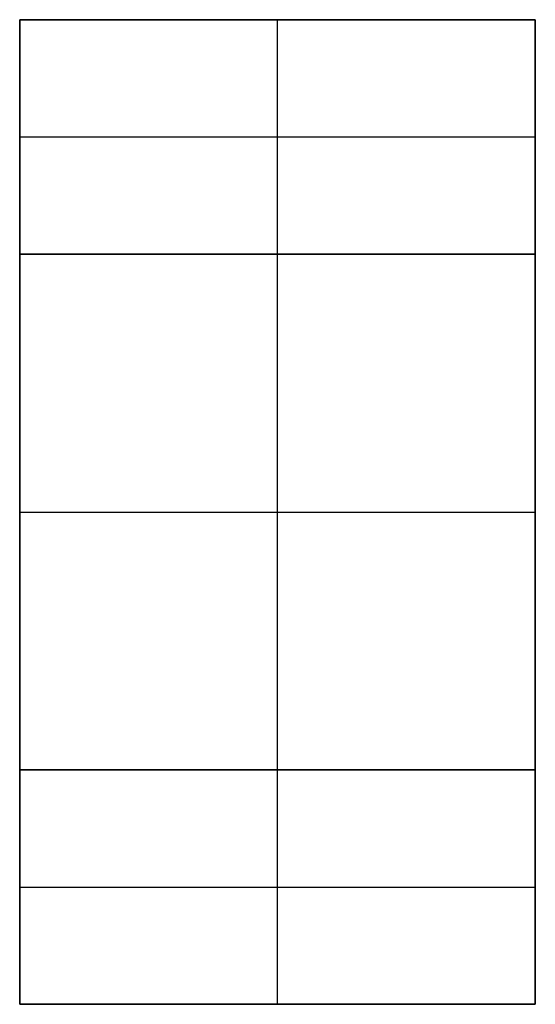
# Model space of a CAD drawing. Header units: millimetres. Extents: x -68 to 68, y -70 to 54.
# Tile 35 of 83: x -52.675 to -52.125, y -23.165 to -22.115. Entities that reach past the tile are written whole.
import ezdxf

# ---------------------------------------------------------------- set-up
doc = ezdxf.new("R2010")
doc.units = ezdxf.units.MM
doc.layers.add('Layer 01', color=7, linetype='Continuous', true_color=0x000000)

# ---------------------------------------------------------------- blocks, each defined once
blk = doc.blocks.new('Extruded-11.step')
at = {"layer": 'Layer 01', "color": 9, "true_color": 0xcfc9b5}
for p, q in [((-0.275, -0.275, 0.275), (-0.275, 0.275, 0.275)), ((-0.275, 0.275, 0.275), (0.275, 0.275, 0.275)), ((0, 0.275, 0.55), (0, 0.275)), ((0, -0.275), (0, 0.275)), ((0, -0.275, 0.55), (0, 0.275, 0.55)), ((0.275, -0.275, 0.275), (0.275, 0.275, 0.275)), ((-0.275, 0), (-0.275, 0, 0.55)), ((-0.275, 0), (0.275, 0)), ((-0.275, 0, 0.55), (0.275, 0, 0.55)), ((0.275, 0), (0.275, 0, 0.55)), ((-0.275, -0.275, 0.275), (0.275, -0.275, 0.275)), ((0, -0.275, 0.55), (0, -0.275))]:
    blk.add_line(p, q, dxfattribs=at)
for points in [[(-0.275, -0.275, 0.55), (-0.275, 0, 0.55), (-0.275, 0.275, 0.55)], [(-0.275, 0.275, 0.55), (-0.275, 0.275, 0.275), (-0.275, 0.275)], [(-0.275, 0.275), (-0.275, 0), (-0.275, -0.275)], [(-0.275, 0.275, 0.55), (0, 0.275, 0.55), (0.275, 0.275, 0.55)], [(0.275, 0.275), (0, 0.275), (-0.275, 0.275)], [(0.275, 0.275, 0.55), (0.275, 0.275, 0.275), (0.275, 0.275)], [(0.275, 0.275, 0.55), (0.275, 0, 0.55), (0.275, -0.275, 0.55)], [(0.275, -0.275), (0.275, 0), (0.275, 0.275)], [(-0.275, -0.275), (-0.275, -0.275, 0.275), (-0.275, -0.275, 0.55)], [(0.275, -0.275, 0.55), (0, -0.275, 0.55), (-0.275, -0.275, 0.55)], [(-0.275, -0.275), (0, -0.275), (0.275, -0.275)], [(0.275, -0.275, 0.55), (0.275, -0.275, 0.275), (0.275, -0.275)]]:
    blk.add_open_spline(points, degree=2, dxfattribs=at)
blk = doc.blocks.new('6272061424.step')
at = {"layer": 'Layer 01'}
blk.add_blockref('Extruded-11.step', (0, 0), dxfattribs=at)
blk = doc.blocks.new('Extruded-14.step')
at = {"layer": 'Layer 01', "color": 9, "true_color": 0xc0c0c0}
for p, q in [((-0.275, 0.125, 0.275), (0.275, 0.125, 0.275)), ((-0.275, -0.125, 0.275), (-0.275, 0.125, 0.275)), ((0, 0.125, 0.55), (0, 0.125)), ((0, -0.125), (0, 0.125)), ((0, -0.125, 0.55), (0, 0.125, 0.55)), ((0.275, -0.125, 0.275), (0.275, 0.125, 0.275)), ((-0.275, 0), (-0.275, 0, 0.55)), ((-0.275, 0), (0.275, 0)), ((-0.275, 0, 0.55), (0.275, 0, 0.55)), ((0.275, 0), (0.275, 0, 0.55)), ((-0.275, -0.125, 0.275), (0.275, -0.125, 0.275)), ((0, -0.125, 0.55), (0, -0.125))]:
    blk.add_line(p, q, dxfattribs=at)
for points in [[(-0.275, 0.125), (-0.275, 0.125, 0.275), (-0.275, 0.125, 0.55)], [(-0.275, 0.125, 0.55), (0, 0.125, 0.55), (0.275, 0.125, 0.55)], [(0.275, 0.125), (0, 0.125), (-0.275, 0.125)], [(-0.275, -0.125, 0.55), (-0.275, 0, 0.55), (-0.275, 0.125, 0.55)], [(-0.275, 0.125), (-0.275, 0), (-0.275, -0.125)], [(0.275, 0.125, 0.55), (0.275, 0.125, 0.275), (0.275, 0.125)], [(0.275, 0.125, 0.55), (0.275, 0, 0.55), (0.275, -0.125, 0.55)], [(0.275, -0.125), (0.275, 0), (0.275, 0.125)], [(0.275, -0.125, 0.55), (0, -0.125, 0.55), (-0.275, -0.125, 0.55)], [(-0.275, -0.125, 0.55), (-0.275, -0.125, 0.275), (-0.275, -0.125)], [(-0.275, -0.125), (0, -0.125), (0.275, -0.125)], [(0.275, -0.125, 0.55), (0.275, -0.125, 0.275), (0.275, -0.125)]]:
    blk.add_open_spline(points, degree=2, dxfattribs=at)
blk = doc.blocks.new('8035386624.step')
at = {"layer": 'Layer 01'}
blk.add_blockref('Extruded-14.step', (0, 0), dxfattribs=at)
blk = doc.blocks.new('C1.step')
at = {"layer": 'Layer 01'}
for name, p in [('8035386624.step', (7.6, -42.24)), ('6272061424.step', (7.6, -42.64)), ('8035386624.step', (7.6, -43.04))]:
    blk.add_blockref(name, p, dxfattribs=at)
blk = doc.blocks.new('MC403-X_A_090322_MultipleBody.step')
at = {"layer": 'Layer 01'}
blk.add_blockref('C1.step', (0, 0), dxfattribs=at)
blk = doc.blocks.new('MC403-X_A_090322_MultipleBody 090322')
at = {"layer": 'Layer 01'}
blk.add_blockref('MC403-X_A_090322_MultipleBody.step', (0, 0), dxfattribs=at)

msp = doc.modelspace()

# ---------------------------------------------------------------- block references
at = {"layer": 'Layer 01'}
msp.add_blockref('MC403-X_A_090322_MultipleBody 090322', (-60, 20, 1.6014), dxfattribs=at)

doc.saveas('drawing.dxf')
